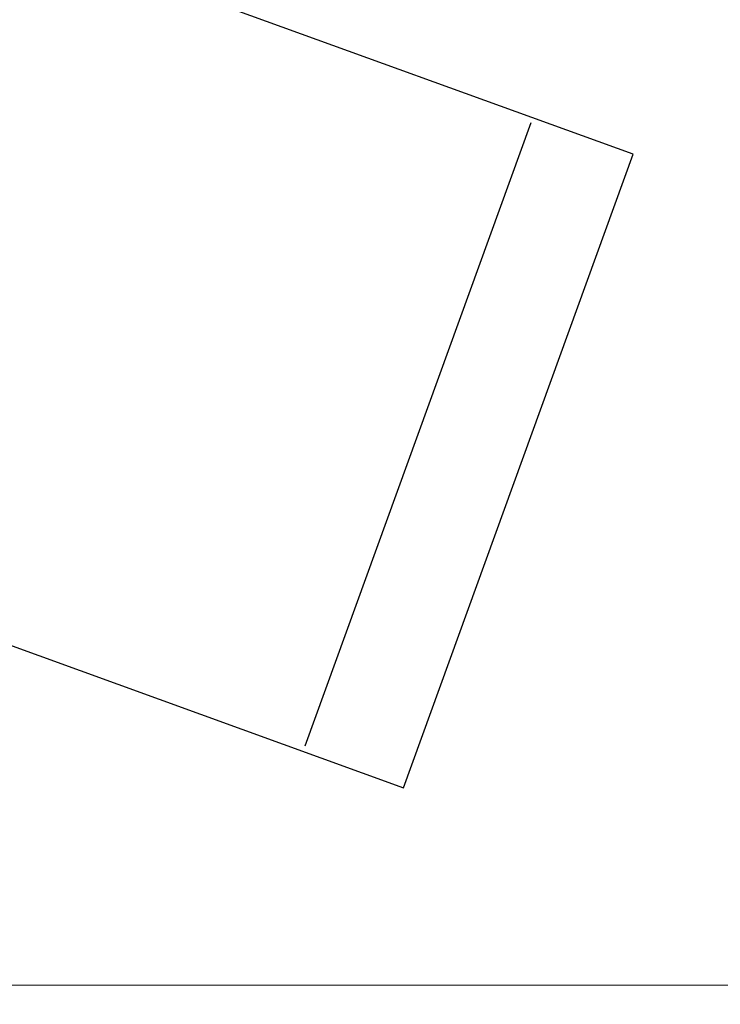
# Model space of a CAD drawing. Header units: millimetres. Extents: x 0 to 6535399, y 0 to 6021678.
# Tile 25 of 59: x 6532994.59 to 6532996.36, y 6021279.18 to 6021281.66. Entities that reach past the tile are written whole.
import ezdxf

# ---------------------------------------------------------------- set-up
doc = ezdxf.new("R2010")
doc.units = ezdxf.units.MM
for name, color, linetype, lineweight in [('Linia przekroju (ISO)', 7, 'Continuous', 25), ('PZT', 7, 'Continuous', 5), ('PZT_plac zabaw', 7, 'Continuous', 15), ('Widoczne (ISO)', 7, 'Continuous', 25)]:
    doc.layers.add(name, color=color, linetype=linetype, lineweight=lineweight)

# ---------------------------------------------------------------- blocks, each defined once
blk = doc.blocks.new('hu stawka podwójna')
at = {"layer": 'Linia przekroju (ISO)'}
blk.add_line((25, 6700), (3125, 6700), dxfattribs=at)
at = {"layer": 'Widoczne (ISO)'}
for p, q in [((0, 7200), (0, 4217.6)), ((3150, 7200), (0, 7200)), ((3150, 4217.6), (3150, 7200))]:
    blk.add_line(p, q, dxfattribs=at)

msp = doc.modelspace()

# ---------------------------------------------------------------- linework, layer by layer
at = {"layer": 'PZT', "color": 7, "lineweight": 20}
for points in [[(6532990.5233, 6021279.2264), (6532998.5233, 6021279.2264), (6532998.5233, 6021283.2264), (6532990.5233, 6021283.2264)], [(6532990.5233, 6021275.2264), (6532998.5233, 6021275.2264), (6532998.5233, 6021279.2264), (6532990.5233, 6021279.2264)]]:
    msp.add_lwpolyline(points, close=True, dxfattribs=at)

# ---------------------------------------------------------------- block references
at = {"layer": 'PZT_plac zabaw', "xscale": 0.00054, "yscale": 0.00054, "zscale": 0.00054, "rotation": 250.075722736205}
msp.add_blockref('hu stawka podwójna', (6532992.483, 6021282.6484), dxfattribs=at)

doc.saveas('drawing.dxf')
